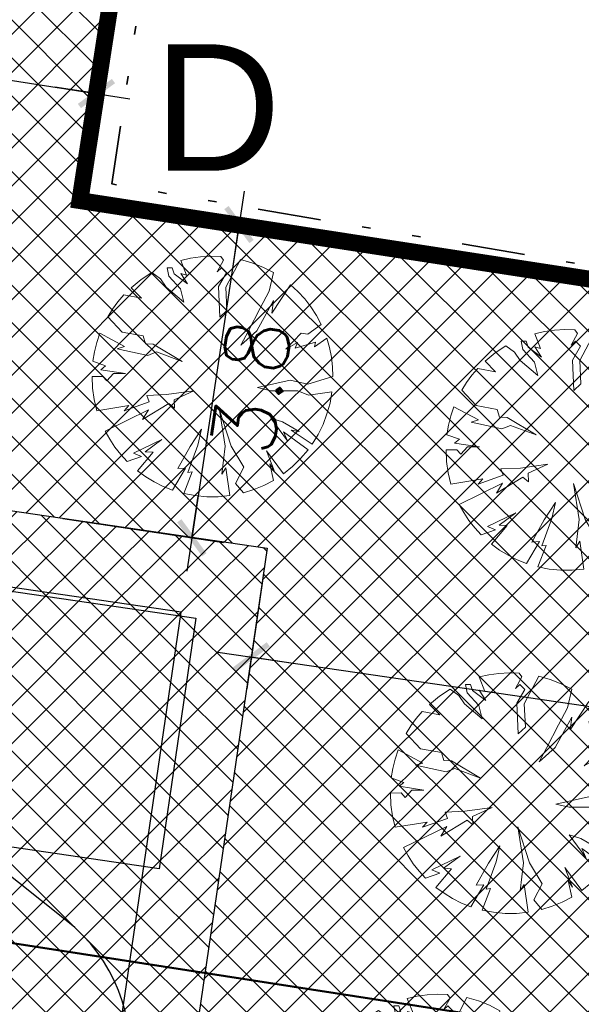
# Model space of a CAD drawing. Header units: metres. Extents: x 5509548 to 5517943, y 5680530 to 5684871.
# Tile 69 of 124: x 5516090 to 5516096, y 5683294 to 5683306. Entities that reach past the tile are written whole.
import ezdxf
from ezdxf import colors
from ezdxf.entities.mleader import LeaderData, LeaderLine
from ezdxf.math import Vec2, Vec3

# ---------------------------------------------------------------- set-up
doc = ezdxf.new("R2010")
doc.units = ezdxf.units.M
for name, pattern in [('CENTER', [2, 1.25, -0.25, 0.25, -0.25]), ('L_0_02', [0]), ('L_0_07', [2.25, 0.75, -0.5, 0, -0.5, 0, -0.5])]:
    doc.linetypes.add(name, pattern=pattern)
doc.layers.get('0').update_dxf_attribs({"linetype": 'CONTINUOUS', "lineweight": 18})
doc.layers.get('Defpoints').update_dxf_attribs({"linetype": 'CONTINUOUS'})
for name, color, linetype in [('A-Bilans', 184, 'CONTINUOUS'), ('A-Granica', 94, 'CENTER'), ('A-Nasadzenia', 7, 'CONTINUOUS'), ('A-Nawierzchnie', 41, 'CONTINUOUS'), ('A-Plac-Zabaw', 81, 'CONTINUOUS'), ('A-Zieleń-Wysoka', 60, 'CONTINUOUS'), ('org', 1, 'CONTINUOUS')]:
    doc.layers.add(name, color=color, linetype=linetype)
for name, color, linetype, lineweight in [('A-Rekraacja', 71, 'CONTINUOUS', 35), ('D-WYMIARY', 7, 'CONTINUOUS', 15), ('EGB_DzialkaEwidencyjna', 7, 'L_0_02', 18)]:
    doc.layers.add(name, color=color, linetype=linetype, lineweight=lineweight)
doc.layers.add('pzp', color=7, linetype='L_0_07', lineweight=35, true_color=0xd200d2)
doc.styles.add('GEO-INFO', font='arial.ttf')
doc.styles.get("Standard").update_dxf_attribs({"font": 'simplex.shx'})
doc.linetypes.add('FENCELINE2', pattern='A,0.25,-0.1,[132,ltypeshp.shx,S=0.1,R=0,X=-0.1,Y=0],-0.1,1', length=1.45)
doc.dimstyles.get("Standard").update_dxf_attribs({"dimtxt": 0.18, "dimasz": 0.18, "dimexe": 0.18, "dimexo": 0.0625, "dimgap": 0.09, "dimtad": 0, "dimtih": 1, "dimtoh": 1, "dimdec": 4, "dimzin": 0, "dimdsep": 46, "dimtxsty": 'Standard', "dimcen": 0.09, "dimadec": 0, "dimazin": 0, "dimtfac": 1, "dimtdec": 4, "dimtofl": 0, "dimtmove": 0, "dimatfit": 3, "dimfxl": 1, "dimtolj": 1, "dimtzin": 0, "dimarcsym": 0})
pattern_1 = [(45, (0, 0), (-0.224506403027, 0.224506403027), []), (135, (0, 0), (-0.224506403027, -0.224506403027), [])]

# ---------------------------------------------------------------- blocks, each defined once
blk = doc.blocks.new('L_0_02_2')
at = {"color": 0}
blk.add_point((0, 0), dxfattribs=at)
blk = doc.blocks.new('L_0_02_1')
at = {"color": 0}
blk.add_point((0, 0), dxfattribs=at)
blk = doc.blocks.new('Drzewo-2')
at = {"layer": 'A-Zieleń-Wysoka', "linetype": 'Continuous', "lineweight": 13}
for p, q in [((-0.394, 1.417, 20.48), (-0.277, 1.443, 20.48)), ((-0.325, 1.243, 20.48), (-0.394, 1.417, 20.48)), ((-0.277, 1.443, 20.48), (-0.158, 1.46, 20.48)), ((-0.158, 1.46, 20.48), (-0.038, 1.467, 20.48)), ((-0.038, 1.467, 20.48), (0.082, 1.463, 20.48)), ((0.114, 1.42, 20.48), (0.036, 1.282, 20.48)), ((0.082, 1.463, 20.48), (0.114, 1.42, 20.48)), ((0.14, 1.098, 20.48), (0.313, 1.428, 20.48)), ((0.313, 1.428, 20.48), (0.448, 1.389, 20.48)), ((-0.555, 1.328, 20.48), (-0.496, 1.328, 20.48)), ((-0.535, 1.229, 20.48), (-0.555, 1.328, 20.48)), ((-0.496, 1.328, 20.48), (-0.47, 1.256, 20.48)), ((0.036, 1.282, 20.48), (0.088, 1.328, 20.48)), ((0.088, 1.328, 20.48), (0.147, 1.269, 20.48)), ((0.448, 1.389, 20.48), (0.579, 1.336, 20.48)), ((0.579, 1.336, 20.48), (0.703, 1.271, 20.48)), ((-0.982, 1.092, 20.48), (-0.863, 1.19, 20.48)), ((-0.863, 1.19, 20.48), (-0.735, 1.274, 20.48)), ((-0.735, 1.274, 20.48), (-0.634, 1.197, 20.48)), ((-0.634, 1.197, 20.48), (-0.568, 1.098, 20.48)), ((-0.397, 1.079, 20.48), (-0.535, 1.229, 20.48)), ((-0.47, 1.256, 20.48), (-0.312, 1.138, 20.48)), ((-0.391, 1.262, 20.48), (-0.325, 1.243, 20.48)), ((-0.312, 1.138, 20.48), (-0.391, 1.262, 20.48)), ((0.147, 1.269, 20.48), (0.055, 1.105, 20.48)), ((0.703, 1.271, 20.48), (0.652, 1.052, 20.48)), ((-0.857, 0.967, 20.48), (-0.982, 1.092, 20.48)), ((-0.568, 1.098, 20.48), (-0.358, 0.921, 20.48)), ((-0.358, 0.921, 20.48), (-0.397, 1.079, 20.48)), ((0.055, 1.105, 20.48), (0.068, 0.744, 20.48)), ((0.154, 0.823, 20.48), (0.14, 1.098, 20.48)), ((0.652, 1.052, 20.48), (0.547, 0.849, 20.48)), ((0.685, 0.79, 20.48), (0.905, 1.128, 20.48)), ((0.905, 1.128, 20.48), (0.993, 1.047, 20.48)), ((-1.137, 0.925, 20.48), (-1.067, 1.007, 20.48)), ((-1.067, 1.007, 20.48), (-0.857, 0.967, 20.48)), ((0.508, 0.58, 20.48), (0.705, 0.941, 20.48)), ((0.705, 0.941, 20.48), (0.685, 0.79, 20.48)), ((0.993, 1.047, 20.48), (1.074, 0.959, 20.48)), ((1.074, 0.959, 20.48), (1.147, 0.864, 20.48)), ((-1.257, 0.748, 20.48), (-1.2, 0.839, 20.48)), ((-1.2, 0.839, 20.48), (-1.137, 0.925, 20.48)), ((0.068, 0.744, 20.48), (0.154, 0.823, 20.48)), ((0.547, 0.849, 20.48), (0.409, 0.58, 20.48)), ((1.147, 0.864, 20.48), (1.212, 0.764, 20.48)), ((-1.086, 0.567, 20.48), (-1.257, 0.748, 20.48)), ((1.212, 0.764, 20.48), (1.268, 0.658, 20.48)), ((1.268, 0.658, 20.48), (1.111, 0.541, 20.48)), ((-1.386, 0.444, 20.48), (-1.35, 0.552, 20.48)), ((-1.35, 0.552, 20.48), (-1.06, 0.396, 20.48)), ((-0.837, 0.521, 20.48), (-1.086, 0.567, 20.48)), ((-0.811, 0.429, 20.48), (-0.837, 0.521, 20.48)), ((0.318, 0.41, 20.48), (0.508, 0.58, 20.48)), ((0.409, 0.58, 20.48), (0.318, 0.41, 20.48)), ((1.033, 0.554, 20.48), (0.849, 0.364, 20.48)), ((1.111, 0.541, 20.48), (1.033, 0.554, 20.48)), ((1.19, 0.39, 20.48), (1.335, 0.495, 20.48)), ((1.335, 0.495, 20.48), (1.367, 0.384, 20.48)), ((-1.414, 0.333, 20.48), (-1.386, 0.444, 20.48)), ((-1.06, 0.396, 20.48), (-1.145, 0.37, 20.48)), ((-1.145, 0.37, 20.48), (-0.784, 0.291, 20.48)), ((-0.719, 0.423, 20.48), (-0.811, 0.429, 20.48)), ((-0.378, 0.219, 20.48), (-0.719, 0.423, 20.48)), ((0.849, 0.364, 20.48), (0.987, 0.442, 20.48)), ((0.96, 0.377, 20.48), (1.203, 0.449, 20.48)), ((0.987, 0.442, 20.48), (0.96, 0.377, 20.48)), ((1.203, 0.449, 20.48), (1.19, 0.39, 20.48)), ((1.367, 0.384, 20.48), (1.39, 0.271, 20.48)), ((-1.433, 0.22, 20.48), (-1.414, 0.333, 20.48)), ((-0.784, 0.291, 20.48), (-0.679, 0.331, 20.48)), ((-0.679, 0.331, 20.48), (-0.378, 0.219, 20.48)), ((1.39, 0.271, 20.48), (1.404, 0.156, 20.48)), ((-1.283, 0.167, 20.48), (-1.433, 0.22, 20.48)), ((-1.342, 0.121, 20.48), (-1.283, 0.167, 20.48)), ((-1.047, 0.075, 20.48), (-1.342, 0.121, 20.48)), ((1.404, 0.156, 20.48), (1.409, 0.04, 20.48)), ((-1.444, 0.04, 20.48), (-1.316, 0.042, 20.48)), ((-1.438, -0.097, 20.48), (-1.444, 0.04, 20.48)), ((-1.316, 0.042, 20.48), (-1.27, -0.01, 20.48)), ((-1.27, -0.01, 20.48), (-1.191, 0.075, 20.48)), ((-1.191, 0.075, 20.48), (-1.047, 0.075, 20.48)), ((1.409, 0.04, 20.48), (1.111, -0.05, 20.48)), ((-1.418, -0.232, 20.48), (-1.438, -0.097, 20.48)), ((0.901, -0.004, 20.48), (0.514, -0.089, 20.48)), ((0.514, -0.089, 20.48), (0.672, -0.128, 20.48)), ((1.111, -0.05, 20.48), (0.901, -0.004, 20.48)), ((-1.386, -0.365, 20.48), (-1.418, -0.232, 20.48)), ((-0.562, -0.175, 20.48), (-0.797, -0.186, 20.48)), ((-0.797, -0.186, 20.48), (-0.769, -0.259, 20.48)), ((-0.238, -0.13, 20.48), (-0.562, -0.175, 20.48)), ((-0.473, -0.236, 20.48), (-0.238, -0.13, 20.48)), ((0.672, -0.128, 20.48), (0.993, -0.128, 20.48)), ((0.993, -0.128, 20.48), (1.118, -0.181, 20.48)), ((1.118, -0.181, 20.48), (1.397, -0.143, 20.48)), ((1.397, -0.143, 20.48), (1.374, -0.275, 20.48)), ((-1.009, -0.303, 20.48), (-1.386, -0.365, 20.48)), ((-0.769, -0.259, 20.48), (-1.065, -0.365, 20.48)), ((-1.065, -0.365, 20.48), (-1.009, -0.303, 20.48)), ((-0.847, -0.471, 20.48), (-0.534, -0.281, 20.48)), ((-0.534, -0.281, 20.48), (-0.467, -0.337, 20.48)), ((-0.467, -0.337, 20.48), (-0.473, -0.236, 20.48)), ((1.374, -0.275, 20.48), (1.338, -0.404, 20.48)), ((-1.29, -0.606, 20.48), (-0.774, -0.354, 20.48)), ((-0.774, -0.354, 20.48), (-0.847, -0.471, 20.48)), ((0.064, -0.359, 20.48), (0.131, -0.784, 20.48)), ((0.204, -0.784, 20.48), (0.064, -0.359, 20.48)), ((0.673, -0.454, 20.48), (0.869, -0.723, 20.48)), ((0.813, -0.499, 20.48), (0.673, -0.454, 20.48)), ((1.338, -0.404, 20.48), (1.291, -0.529, 20.48)), ((-0.148, -0.583, 20.48), (-0.283, -0.79, 20.48)), ((-0.193, -0.773, 20.48), (-0.148, -0.583, 20.48)), ((1.008, -0.611, 20.48), (0.813, -0.499, 20.48)), ((1.291, -0.529, 20.48), (1.232, -0.649, 20.48)), ((-1.235, -0.703, 20.48), (-1.29, -0.606, 20.48)), ((0.869, -0.723, 20.48), (0.824, -0.616, 20.48)), ((0.824, -0.616, 20.48), (1.114, -0.829, 20.48)), ((0.913, -0.594, 20.48), (1.008, -0.611, 20.48)), ((1.162, -0.763, 20.48), (0.913, -0.594, 20.48)), ((1.232, -0.649, 20.48), (1.162, -0.763, 20.48)), ((-1.174, -0.796, 20.48), (-1.235, -0.703, 20.48)), ((-1.105, -0.884, 20.48), (-1.174, -0.796, 20.48)), ((-0.618, -0.706, 20.48), (-0.953, -0.868, 20.48)), ((-0.814, -0.851, 20.48), (-0.618, -0.706, 20.48)), ((-0.283, -0.79, 20.48), (-0.428, -1.052, 20.48)), ((-0.311, -1.097, 20.48), (-0.193, -0.773, 20.48)), ((0.131, -0.784, 20.48), (0.092, -1.119, 20.48)), ((0.355, -1.036, 20.48), (0.204, -0.784, 20.48)), ((-1.029, -0.966, 20.48), (-1.105, -0.884, 20.48)), ((-0.858, -0.907, 20.48), (-1.029, -0.966, 20.48)), ((-0.953, -0.868, 20.48), (-0.858, -0.907, 20.48)), ((-0.905, -1.077, 20.48), (-0.719, -0.857, 20.48)), ((-0.719, -0.857, 20.48), (-0.814, -0.851, 20.48)), ((0.623, -0.84, 20.48), (0.712, -1.075, 20.48)), ((0.822, -1.113, 20.48), (0.623, -0.84, 20.48)), ((1.026, -0.933, 20.48), (0.928, -1.028, 20.48)), ((1.114, -0.829, 20.48), (1.026, -0.933, 20.48)), ((-0.339, -1.047, 20.48), (-0.49, -1.306, 20.48)), ((-0.428, -1.052, 20.48), (-0.339, -1.047, 20.48)), ((0.092, -1.119, 20.48), (0.142, -1.041, 20.48)), ((0.142, -1.041, 20.48), (0.186, -1.372, 20.48)), ((0.254, -1.226, 20.48), (0.355, -1.036, 20.48)), ((0.662, -0.996, 20.48), (0.704, -1.191, 20.48)), ((0.712, -1.075, 20.48), (0.662, -0.996, 20.48)), ((0.928, -1.028, 20.48), (0.822, -1.113, 20.48)), ((-0.809, -1.147, 20.48), (-0.905, -1.077, 20.48)), ((-0.707, -1.209, 20.48), (-0.809, -1.147, 20.48)), ((-0.356, -1.346, 20.48), (-0.26, -1.091, 20.48)), ((-0.26, -1.091, 20.48), (-0.311, -1.097, 20.48)), ((-0.601, -1.262, 20.48), (-0.707, -1.209, 20.48)), ((-0.49, -1.306, 20.48), (-0.601, -1.262, 20.48)), ((0.348, -1.339, 20.48), (0.254, -1.226, 20.48)), ((0.59, -1.251, 20.48), (0.471, -1.3, 20.48)), ((0.704, -1.191, 20.48), (0.59, -1.251, 20.48)), ((-0.222, -1.372, 20.48), (-0.356, -1.346, 20.48)), ((-0.086, -1.385, 20.48), (-0.222, -1.372, 20.48)), ((0.05, -1.385, 20.48), (-0.086, -1.385, 20.48)), ((0.186, -1.372, 20.48), (0.05, -1.385, 20.48)), ((0.471, -1.3, 20.48), (0.348, -1.339, 20.48))]:
    blk.add_line(p, q, dxfattribs=at)
blk = doc.blocks.new('_ARCHTICK')
at = {"color": 0, "linetype": 'ByBlock', "lineweight": -2}
blk.add_line((0, 0), (-1, 0), dxfattribs=at)
blk.add_solid([(0.398, 0.309), (0.309, 0.398), (-0.309, -0.398), (-0.398, -0.309)], dxfattribs=at)
blk = doc.blocks.new('*D421')
at = {"layer": 'D-WYMIARY', "color": 14, "lineweight": -2}
for p, q in [((5516073.056, 5683311.889), (5516072.392, 5683307.61)), ((5516072.055, 5683308.047), (5516090.982, 5683305.111)), ((5516090.533, 5683304.823), (5516090.529, 5683304.797))]:
    blk.add_line(p, q, dxfattribs=at)
at = {"layer": 'Defpoints', "color": 0}
for p in [(5516073.112, 5683312.247), (5516090.587, 5683305.172), (5516090.588, 5683305.181)]:
    blk.add_point(p, dxfattribs=at)
at = {"layer": 'D-WYMIARY', "color": 14, "lineweight": -2, "xscale": 0.5, "yscale": 0.5, "zscale": 0.5}
for p, rotation in [((5516072.451, 5683307.985), 171.1838518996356), ((5516090.587, 5683305.172), 351.1838518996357)]:
    blk.add_blockref('_ARCHTICK', p, dxfattribs=dict(at, rotation=rotation))
at = {"layer": 'D-WYMIARY', "color": 50, "linetype": 'ByBlock', "insert": (5516081.454, 5683306.159), "char_height": 0.75, "attachment_point": 5, "rotation": 351.1839}
blk.add_mtext('\\A1;18.4', dxfattribs=at)
blk = doc.blocks.new('*D427')
at = {"layer": 'D-WYMIARY', "color": 14, "lineweight": -2}
for p, q in [((5516092.335, 5683304.014), (5516091.656, 5683299.511)), ((5516090.749, 5683303.849), (5516092.651, 5683303.562)), ((5516090.19, 5683300.137), (5516092.091, 5683299.85))]:
    blk.add_line(p, q, dxfattribs=at)
at = {"layer": 'Defpoints', "color": 0}
for p in [(5516090.391, 5683303.903), (5516089.831, 5683300.191), (5516091.716, 5683299.907)]:
    blk.add_point(p, dxfattribs=at)
at = {"layer": 'D-WYMIARY', "color": 14, "lineweight": -2, "xscale": 0.5, "yscale": 0.5, "zscale": 0.5}
for p, rotation in [((5516092.275, 5683303.619), 81.42827897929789), ((5516091.716, 5683299.907), 261.4282789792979)]:
    blk.add_blockref('_ARCHTICK', p, dxfattribs=dict(at, rotation=rotation))
at = {"layer": 'D-WYMIARY', "color": 50, "linetype": 'ByBlock', "insert": (5516092.416, 5683301.699), "char_height": 0.75, "attachment_point": 5, "rotation": 81.4283}
blk.add_mtext('\\A1;3.8', dxfattribs=at)
blk = doc.blocks.new('*D438')
at = {"layer": 'D-WYMIARY', "color": 14, "lineweight": -2}
for p, q in [((5516092.558, 5683299.425), (5516092.366, 5683298.118)), ((5516092.026, 5683298.552), (5516102.713, 5683296.987)), ((5516102.454, 5683297.976), (5516102.262, 5683296.669))]:
    blk.add_line(p, q, dxfattribs=at)
at = {"layer": 'Defpoints', "color": 0}
for p in [(5516092.61, 5683299.784), (5516102.506, 5683298.335), (5516102.317, 5683297.045)]:
    blk.add_point(p, dxfattribs=at)
at = {"layer": 'D-WYMIARY', "color": 14, "lineweight": -2, "xscale": 0.5, "yscale": 0.5, "zscale": 0.5}
for p, rotation in [((5516092.421, 5683298.494), 171.6703977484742), ((5516102.317, 5683297.045), 351.6703977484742)]:
    blk.add_blockref('_ARCHTICK', p, dxfattribs=dict(at, rotation=rotation))
at = {"layer": 'D-WYMIARY', "color": 50, "linetype": 'ByBlock', "insert": (5516097.308, 5683297.349), "char_height": 0.75, "attachment_point": 5, "rotation": 351.6704}
blk.add_mtext('\\A1;10.0', dxfattribs=at)

msp = doc.modelspace()

# ---------------------------------------------------------------- hatches: boundary and pattern name
at = {"layer": 'A-Nawierzchnie', "linetype": 'ByBlock', "true_color": 0xb7e0ab, "transparency": 33554687}
h = msp.add_hatch(dxfattribs=at)
h.set_pattern_fill('ANSI37', color=9, scale=0.1, style=0)
h.set_pattern_definition([(45, (615.27432, 129.31925), (-0.224506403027, 0.224506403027), []), (135, (615.27432, 129.31925), (-0.224506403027, -0.224506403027), [])])
h.paths.add_polyline_path([(5516099.664, 5683319.51), (5516093.181, 5683320.492, 0.024008), (5516090.889, 5683320.728), (5516071.667, 5683321.776, -0.024847), (5516069.296, 5683322.023), (5516062.303, 5683323.109, -0.363827), (5516061.033, 5683324.559), (5516063.231, 5683324.231), (5516064.491, 5683332.647), (5516062.295, 5683332.975), (5516065.443, 5683353.379, 0.414214), (5516062.934, 5683356.801), (5516050.09, 5683358.776, 0.414195), (5516046.669, 5683356.267), (5516042.257, 5683327.599, 0.414232), (5516044.766, 5683324.178), (5516053.344, 5683322.858, -0.020079), (5516053.58, 5683322.812), (5516052.669, 5683316.936), (5516054.151, 5683316.706), (5516053.921, 5683315.224), (5516046.954, 5683316.304), (5516046.534, 5683313.591), (5516044.962, 5683313.835), (5516043.962, 5683307.382), (5516045.533, 5683307.139), (5516044.093, 5683297.855), (5516044.241, 5683297.832), (5516044.011, 5683296.349), (5516069.872, 5683292.338), (5516070.102, 5683293.821), (5516070.25, 5683293.798), (5516071.69, 5683303.082), (5516073.261, 5683302.838), (5516074.262, 5683309.291), (5516072.691, 5683309.535), (5516073.112, 5683312.247), (5516066.145, 5683313.328), (5516066.375, 5683314.81), (5516068.141, 5683314.536), (5516068.713, 5683314.453), (5516069.444, 5683314.362), (5516070.422, 5683314.267), (5516071.256, 5683314.211), (5516075.586, 5683313.975), (5516074.85, 5683300.465), (5516082.257, 5683299.38), (5516080.797, 5683289.416), (5516090.875, 5683287.94), (5516092.61, 5683299.784), (5516076.426, 5683302.154), (5516076.853, 5683309.98), (5516087.949, 5683309.371), (5516088.305, 5683315.861), (5516090.617, 5683315.735, -0.024008), (5516092.431, 5683315.549), (5516098.599, 5683314.614), (5516098.319, 5683313.307), (5516091.994, 5683314.283), (5516090.391, 5683303.903), (5516099.094, 5683302.561), (5516096.497, 5683285.747), (5516069.795, 5683289.868), (5516048.343, 5683290.099), (5516034.966, 5683291.964), (5516037.043, 5683305.716), (5516039.999, 5683324.309), (5516043.122, 5683343.076), (5516045.797, 5683360.442), (5516068.333, 5683356.976), (5516067.98, 5683322.477), (5516099.93, 5683320.736)])
at = {"layer": 'A-Nawierzchnie', "linetype": 'ByBlock', "true_color": 0x6f8466, "transparency": 33554687}
h = msp.add_hatch(dxfattribs=at)
h.set_pattern_fill('ANSI37', color=8, scale=0.1, style=0)
h.set_pattern_definition(pattern_1)
h.paths.add_polyline_path([(5516083.094, 5683300.268), (5516082.402, 5683300.37), (5516082.532, 5683301.26), (5516092.61, 5683299.784), (5516090.875, 5683287.94), (5516080.797, 5683289.416), (5516082.257, 5683299.38), (5516083.147, 5683299.25), (5516081.818, 5683290.177), (5516090.115, 5683288.961), (5516091.589, 5683299.024)])
at = {"layer": 'A-Nawierzchnie', "linetype": 'ByBlock', "true_color": 0xffffc6, "transparency": 33554687}
h = msp.add_hatch(dxfattribs=at)
h.set_pattern_fill('ANSI37', scale=0.1, style=0)
h.set_pattern_definition(pattern_1)
h.paths.add_polyline_path([(5516082.257, 5683299.38), (5516082.402, 5683300.37), (5516091.589, 5683299.024), (5516090.115, 5683288.961), (5516081.818, 5683290.177), (5516083.147, 5683299.25)])

# ---------------------------------------------------------------- linework, layer by layer
msp.add_point((5516090.77, 5683304.1))
at = {"layer": 'A-Granica', "lineweight": 13, "ltscale": 2}
msp.add_lwpolyline([(5516043.122, 5683343.076, 0.2, 0.2, 0), (5516045.797, 5683360.442, 0.2, 0.2, 0), (5516068.333, 5683356.976, 0.2, 0.2, 0), (5516067.98, 5683322.477, 0.2, 0.2, 0), (5516099.93, 5683320.736, 0.2, 0.2, 0), (5516098.319, 5683313.307, 0.2, 0.2, 0), (5516091.994, 5683314.283, 0.2, 0.2, 0), (5516090.391, 5683303.903, 0.2, 0.2, 0), (5516099.094, 5683302.561, 0.2, 0.2, 0), (5516096.497, 5683285.747, 0.2, 0.2, 0), (5516069.795, 5683289.868, 0.2, 0.2, 0), (5516048.343, 5683290.099, 0.2, 0.2, 0), (5516034.966, 5683291.964, 0.2, 0.2, 0), (5516037.043, 5683305.716, 0.2, 0.2, 0), (5516039.999, 5683324.309, 0.2, 0.2, 0)], format="xyseb", close=True, dxfattribs=at)
at = {"layer": 'A-Nasadzenia', "linetype": 'ByBlock', "lineweight": 50}
msp.add_line((5516034.055, 5683303.717), (5516101.386, 5683293.275), dxfattribs=at)
at = {"layer": 'A-Plac-Zabaw', "linetype": 'ByBlock'}
msp.add_lwpolyline([(5516082.532, 5683301.26), (5516092.61, 5683299.784), (5516090.875, 5683287.94), (5516080.797, 5683289.416)], close=True, dxfattribs=at)
msp.add_lwpolyline([(5516083.094, 5683300.268), (5516082.402, 5683300.37), (5516082.532, 5683301.26), (5516092.61, 5683299.784), (5516092.61, 5683299.784), (5516090.875, 5683287.94), (5516080.797, 5683289.416), (5516082.257, 5683299.38), (5516083.147, 5683299.25), (5516081.818, 5683290.177), (5516090.115, 5683288.961), (5516091.589, 5683299.024), (5516083.094, 5683300.268)], dxfattribs=at)
at = {"layer": 'A-Plac-Zabaw'}
msp.add_lwpolyline([(5516085.826, 5683299.823), (5516091.763, 5683298.953), (5516091.328, 5683295.985), (5516085.391, 5683296.855)], close=True, dxfattribs=at)
at = {"layer": 'A-Plac-Zabaw', "ltscale": 0.1}
msp.add_lwpolyline([(5516087.388, 5683296.344), (5516086.365, 5683295.938, 0.267949), (5516085.125, 5683294.369), (5516084.965, 5683293.28, 0.267949), (5516085.704, 5683291.422), (5516086.567, 5683290.739, 0.267949), (5516088.546, 5683290.449), (5516089.568, 5683290.856, 0.267949), (5516090.809, 5683292.424), (5516090.968, 5683293.513, 0.267949), (5516090.23, 5683295.372), (5516089.367, 5683296.054, 0.267949)], format="xyb", close=True, dxfattribs=at)
at = {"layer": 'A-Rekraacja', "color": 250, "linetype": 'FENCELINE2', "lineweight": 25, "ltscale": 2}
msp.add_lwpolyline([(5516082.402, 5683300.37), (5516082.532, 5683301.26), (5516092.61, 5683299.784), (5516090.875, 5683287.94), (5516080.797, 5683289.416), (5516082.257, 5683299.38)], dxfattribs=at)
at = {"layer": 'EGB_DzialkaEwidencyjna', "linetype": 'CONTINUOUS', "lineweight": 18}
for p, q in [((5516091.994, 5683314.283), (5516090.391, 5683303.903)), ((5516090.391, 5683303.903), (5516091.994, 5683314.283)), ((5516090.391, 5683303.903), (5516099.094, 5683302.561)), ((5516099.094, 5683302.561), (5516090.391, 5683303.903))]:
    msp.add_line(p, q, dxfattribs=at)
at = {"layer": 'pzp', "lineweight": 35, "flags": 128}
msp.add_lwpolyline([(5516092.26, 5683313.99), (5516100.57, 5683312.7), (5516099.11, 5683302.67), (5516090.77, 5683304.1), (5516092.26, 5683313.99)], dxfattribs=at)

# ---------------------------------------------------------------- block references
at = {"layer": 'A-Zieleń-Wysoka', "linetype": 'ByBlock'}
for p in [(5516091.979, 5683301.778, -20.48), (5516096.171, 5683300.908, -20.48), (5516095.512, 5683296.84, -20.48), (5516094.662, 5683293.03, -20.48)]:
    msp.add_blockref('Drzewo-2', p, dxfattribs=at)
at = {"layer": 'EGB_DzialkaEwidencyjna', "color": 18, "linetype": 'Continuous', "true_color": 0x000000, "xscale": 0.5, "yscale": 0.5, "zscale": 0.5}
for name, rotation in [('L_0_02_2', 81.22), ('L_0_02_1', 351.24), ('L_0_02_2', 351.24), ('L_0_02_1', 81.22)]:
    msp.add_blockref(name, (5516090.391, 5683303.903), dxfattribs=dict(at, rotation=rotation))

# ---------------------------------------------------------------- texts
at = {"layer": 'A-Bilans', "linetype": 'ByBlock', "insert": (5516091.261, 5683305.757, -10.3), "char_height": 1.5, "width": 2.44542, "attachment_point": 1, "style": 'GEO-INFO'}
msp.add_mtext('D', dxfattribs=at)

# ---------------------------------------------------------------- dimensions: what is measured, and where the dimension line sits
at = {"layer": 'D-WYMIARY'}
dim = msp.add_linear_dim(base=(5516090.587, 5683305.172), p1=(5516073.112, 5683312.247), p2=(5516090.588, 5683305.181), angle=351.1839, dimstyle='Standard', override={"dimtxt": 0.75, "dimasz": 0.5, "dimexe": 0.38, "dimexo": 0.3625, "dimgap": 0.05, "dimtad": 2, "dimtih": 0, "dimdec": 1, "dimblk": 'ARCHTICK', "dimblk1": 'ARCHTICK', "dimblk2": 'ARCHTICK', "dimdle": 0.4, "dimclrd": 14, "dimclre": 14, "dimclrt": 50, "dimtvp": 0.3}, dxfattribs=at)
dim.commit()
dim.dimension.update_dxf_attribs({"geometry": '*D421', "text_midpoint": (5516081.454, 5683306.159)})
for p1, p2, distance, picture, middle in [((5516090.391, 5683303.903), (5516089.831, 5683300.191), 1.906, '*D427', (5516092.416, 5683301.699)), ((5516092.61, 5683299.784), (5516102.506, 5683298.335), -1.304, '*D438', (5516097.308, 5683297.349))]:
    dim = msp.add_aligned_dim(p1=p1, p2=p2, distance=distance, dimstyle='Standard', override={"dimtxt": 0.75, "dimasz": 0.5, "dimexe": 0.38, "dimexo": 0.3625, "dimgap": 0.05, "dimtad": 2, "dimtih": 0, "dimdec": 1, "dimblk": 'ARCHTICK', "dimblk1": 'ARCHTICK', "dimblk2": 'ARCHTICK', "dimdle": 0.4, "dimclrd": 14, "dimclre": 14, "dimclrt": 50, "dimtvp": 0.3}, dxfattribs=at)
    dim.commit()
    dim.dimension.update_dxf_attribs({"geometry": picture, "text_midpoint": middle})

# ---------------------------------------------------------------- leaders
at = {"layer": 'org', "linetype": 'ByBlock'}
ml = msp.add_multileader_mtext('Standard', dxfattribs=at)
ml.set_content('')
ml.set_leader_properties()
ml.build(insert=Vec2(0, 0))
ml.multileader.update_dxf_attribs({"has_dogleg": 0, "text_right_attachment_type": 6, "dogleg_length": 0.36, "arrow_head_size": 0})
ctx = ml.context
ctx.base_point, ctx.char_height, ctx.arrow_head_size, ctx.landing_gap_size, ctx.plane_origin, ctx.plane_x_axis, ctx.plane_y_axis = Vec3(5516095.887, 5683282.393), 0.18, 0, 0.09, Vec3(-3106245.055, 5666210.727), Vec3(0.75988, -0.650063), Vec3(0.650063, 0.75988)
ctx.right_attachment = 6
notes = []
notes.append((ctx, [(0, (1, 1, 0), (5516096.16, 5683282.159), (-0.75988, 0.650063), 0.36, [(0, [(5516078.684, 5683310.803), (5516078.774, 5683310.141), (5516095.689, 5683284.254)], 256, [])])]))
ctx.mtext, ml.multileader.dxf.content_type = None, 0
for ctx, leaders in notes:
    for number, flags, end, landing, length, lines in leaders:
        leader = LeaderData()
        leader.index, (leader.has_last_leader_line, leader.has_dogleg_vector, leader.attachment_direction) = number, flags
        leader.last_leader_point, leader.dogleg_vector, leader.dogleg_length = Vec3(end), Vec3(landing), length
        for number, points, colour, breaks in lines:
            line = LeaderLine()
            line.index, line.vertices, line.color, line.breaks = number, Vec3.list(points), colors.encode_raw_color(colour), breaks
            leader.lines.append(line)
        ctx.leaders.append(leader)

doc.saveas('drawing.dxf')
